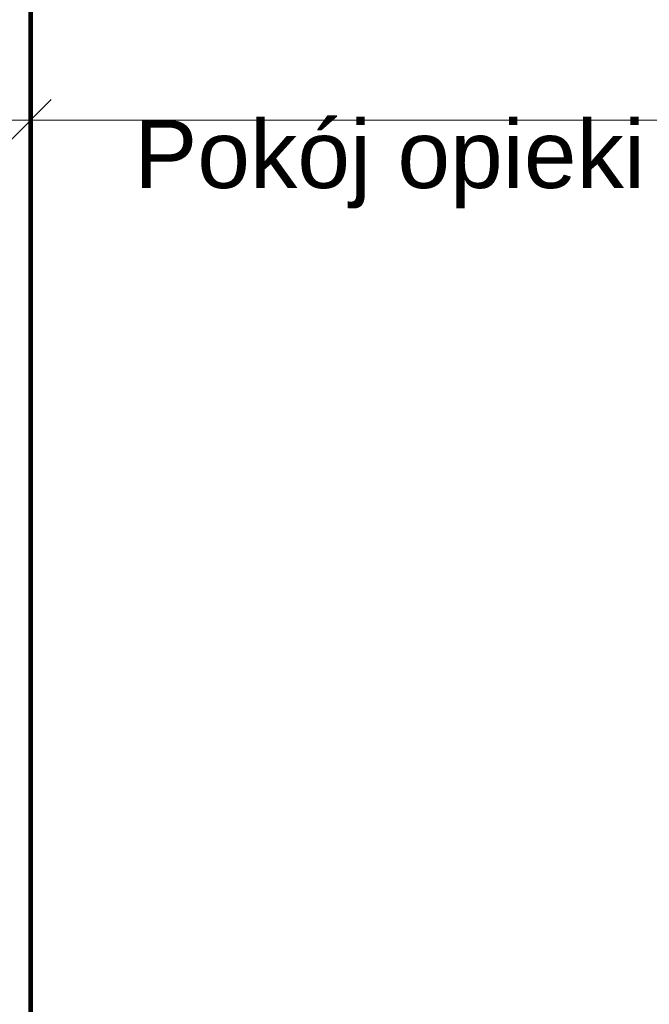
# Model space of a CAD drawing. Header units: metres. Extents: x 5541655 to 5588333, y 5589641 to 5627331.
# Tile 31 of 57: x 5585241 to 5585306, y 5626208 to 5626310. Entities that reach past the tile are written whole.
import ezdxf

# ---------------------------------------------------------------- set-up
doc = ezdxf.new("R2010")
doc.units = ezdxf.units.M
doc.header["$MEASUREMENT"] = 0
doc.layers.get('0').update_dxf_attribs({"linetype": 'CONTINUOUS', "lineweight": 18})
doc.layers.get('Defpoints').update_dxf_attribs({"linetype": 'CONTINUOUS'})
doc.layers.add('MEBLE PKN', color=150, linetype='CONTINUOUS', lineweight=20)
doc.layers.add('Ściany', color=51, linetype='CONTINUOUS')
doc.styles.add('2', font='simplex.shx', dxfattribs={"width": 0.5})
doc.styles.add('GENERATED_STYLE_2', font='arial.ttf')
doc.dimstyles.new('POZD_WYM', dxfattribs={"dimscale": 0.2, "dimtxt": 30, "dimasz": 1, "dimexe": 1, "dimexo": 1, "dimgap": 12, "dimtad": 1, "dimdec": 0, "dimdsep": 46, "dimtxsty": '2', "dimblk": 'ARS_dim-arch', "dimcen": 2, "dimdle": 20, "dimse1": 1, "dimse2": 1, "dimclrd": 256, "dimclre": 256, "dimclrt": 256, "dimazin": 2, "dimtp": 0.5, "dimtm": 0.5, "dimtfac": 0.285714, "dimtdec": 0, "dimtix": 1, "dimtmove": 0, "dimatfit": 3, "dimldrblk": 'ARS_dim-arch', "dimfxl": 1, "dimtolj": 1, "dimtzin": 12, "dimarcsym": 0})

# ---------------------------------------------------------------- blocks, each defined once
blk = doc.blocks.new('ARS_dim-arch')
at = {"color": 100}
blk.add_lwpolyline([(-10.61, -10.61), (10.61, 10.61)], dxfattribs=at)
for points in [[(0, -15), (0, 15)], [(-15, 0), (15, 0)]]:
    blk.add_lwpolyline(points)
blk = doc.blocks.new('*D318')
at = {"lineweight": -2, "transparency": 16777216}
blk.add_line((88.67, -93.08), (-87.42, -93.08), dxfattribs=at)
at = {"layer": 'Defpoints', "color": 0, "transparency": 16777216}
for p in [(-87.62, -75), (88.87, -75), (-87.62, -93.08)]:
    blk.add_point(p, dxfattribs=at)
at = {"linetype": 'ByBlock', "lineweight": -2, "transparency": 16777216, "xscale": 0.2, "yscale": 0.2, "zscale": 0.2, "rotation": 180}
blk.add_blockref('ARS_dim-arch', (-87.62, -93.08), dxfattribs=at)
at = {"linetype": 'ByBlock', "lineweight": -2, "transparency": 16777216, "xscale": 0.2, "yscale": 0.2, "zscale": 0.2}
blk.add_blockref('ARS_dim-arch', (88.87, -93.08), dxfattribs=at)
at = {"transparency": 16777216, "insert": (0.63, -87.68), "char_height": 6, "attachment_point": 5, "style": '2'}
blk.add_mtext('\\A1;176', dxfattribs=at)
blk = doc.blocks.new('*U317')
dim = blk.add_linear_dim(base=(-87.62, -93.08), p1=(88.87, -75), p2=(-87.62, -75), angle=180, dimstyle='POZD_WYM')
dim.commit()
dim.dimension.update_dxf_attribs({"geometry": '*D318', "text_midpoint": (0.63, -87.68)})

msp = doc.modelspace()

# ---------------------------------------------------------------- linework, layer by layer
at = {"layer": 'Ściany', "color": 0, "const_width": 0.5}
msp.add_lwpolyline([(5585047.05, 5626010.25), (5585047.05, 5626020.25), (5585002.32, 5626020.25), (5585002.32, 5626167.75), (5585027.32, 5626167.75), (5585027.32, 5626177.75), (5585002.32, 5626177.75), (5585002.32, 5626392.75), (5585222.32, 5626392.75), (5585222.32, 5626177.75), (5585127.32, 5626177.75), (5585127.32, 5626167.75), (5585247.32, 5626167.75), (5585247.32, 5626177.75), (5585242.32, 5626177.75), (5585242.32, 5626392.7), (5585418.87, 5626392.7), (5585418.87, 5626177.75), (5585347.32, 5626177.75), (5585347.32, 5626167.75), (5585441.87, 5626167.7), (5585441.87, 5626020.25), (5585157.05, 5626020.25), (5585157.05, 5626010.25)], dxfattribs=at)

# ---------------------------------------------------------------- block references
at = {"layer": 'MEBLE PKN'}
msp.add_blockref('*U317', (5585329.95, 5626392.75), dxfattribs=at)

# ---------------------------------------------------------------- texts
at = {"linetype": 'Continuous', "insert": (5585253, 5626299.67), "char_height": 7, "attachment_point": 1, "style": 'GENERATED_STYLE_2'}
msp.add_mtext('Pokój opieki nad dzieckiem', dxfattribs=at)

doc.saveas('drawing.dxf')
